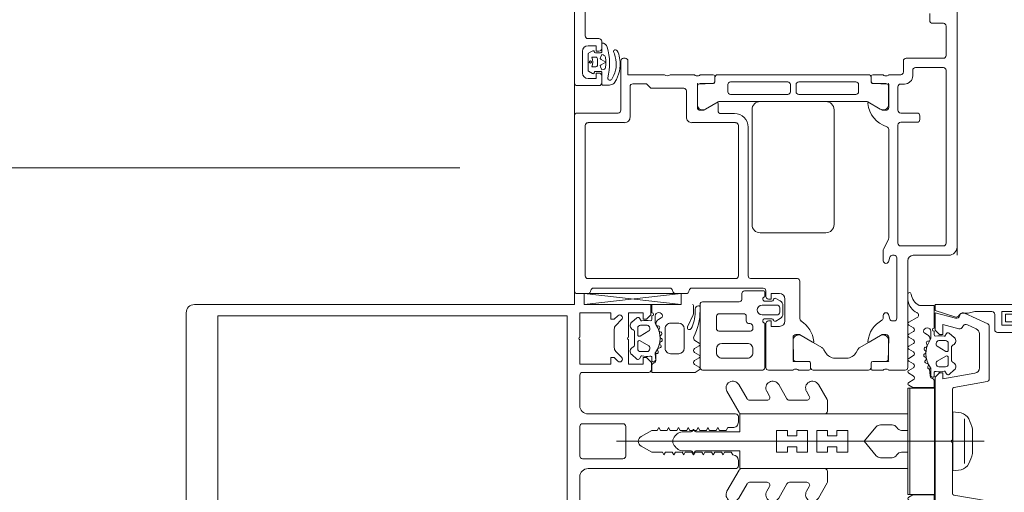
# Model space of a CAD drawing. Header units: centimetres. Extents: x -1631 to 1829, y -257 to 3158.
# Tile 17 of 129: x -574.12 to -556.11, y 1426.89 to 1435.53. Entities that reach past the tile are written whole.
import ezdxf

# ---------------------------------------------------------------- set-up
doc = ezdxf.new("R2010")
doc.units = ezdxf.units.CM
doc.linetypes.add('Dash', pattern=[60, 30, -30])
for name, color, linetype, lineweight in [('A-DETL', 90, 'Continuous', 9), ('A-DETL-GENF', 92, 'Continuous', 9), ('A-DOOR', 31, 'Continuous', 13), ('A-DOOR-HDLN', 31, 'Dash', 9), ('A-GLAZ-CWMG', 51, 'Continuous', 9)]:
    doc.layers.add(name, color=color, linetype=linetype, lineweight=lineweight)

# ---------------------------------------------------------------- blocks, each defined once
blk = doc.blocks.new('Rectangular Mullion - SI_CovCap-20mm_Mull-85mm-V15-6_piętro IV __13_80 m_ - stan projektowany')
at = {"layer": 'A-DETL-GENF'}
for p, q in [((2.35, 13.2), (-2.35, 13.2)), ((-2.5, 13.05), (-2.5, 11.668)), ((2.5, 11.668), (2.5, 13.05)), ((-2.5, 12.2), (-2.5, 6.54)), ((-2.29, 12.144), (-2.29, 6.54)), ((2.29, 12.2), (2.29, 6.54)), ((2.5, 12.2), (2.5, 6.54)), ((-1.26, 5.95), (-1.26, 4.74)), ((-0.32, 5.21), (-0.32, 5.95)), ((-0.27, 6), (0.27, 6)), ((0.32, 5.95), (0.32, 5.21)), ((1.26, 4.74), (1.26, 5.95)), ((-0.5, 3.15), (-0.5, 5.85)), ((0.5, 5.85), (0.5, 3.15)), ((-2.224, 5.235), (-2.118, 5.341)), ((-2.047, 5.37), (-1.713, 5.37)), ((-1.642, 5.341), (-1.536, 5.235)), ((0, 5.327), (0, -1.394)), ((1.536, 5.235), (1.642, 5.341)), ((1.713, 5.37), (2.047, 5.37)), ((2.118, 5.341), (2.224, 5.235)), ((-2.176, 5.051), (-2.258, 4.954)), ((-1.502, 4.954), (-1.584, 5.051)), ((0.27, 5.16), (-0.27, 5.16)), ((1.502, 4.954), (1.584, 5.051)), ((2.176, 5.051), (2.258, 4.954)), ((-2.12, 4.89), (-2.12, 4.77)), ((-1.95, 4.94), (-2.07, 4.94)), ((-2.016, 4.735), (-1.924, 4.895)), ((-1.765, 5), (-1.995, 5)), ((-1.836, 4.895), (-1.744, 4.735)), ((-1.69, 4.94), (-1.81, 4.94)), ((-1.64, 4.77), (-1.64, 4.89)), ((1.64, 4.77), (1.64, 4.89)), ((1.69, 4.94), (1.81, 4.94)), ((1.836, 4.895), (1.744, 4.735)), ((1.765, 5), (1.995, 5)), ((2.016, 4.735), (1.924, 4.895)), ((1.95, 4.94), (2.07, 4.94)), ((2.12, 4.89), (2.12, 4.77)), ((-2.07, 4.72), (-2.042, 4.72)), ((-1.718, 4.72), (-1.69, 4.72)), ((1.718, 4.72), (1.69, 4.72)), ((2.07, 4.72), (2.042, 4.72)), ((-2.35, 4.68), (-2.5, 4.68)), ((-2.23, 4.68), (-2.29, 4.68)), ((-2.29, 4.62), (-2.162, 4.62)), ((-2.227, 4.559), (-2.255, 4.51)), ((-2.107, 4.562), (-2.108, 4.577)), ((-2.048, 4.551), (-2.066, 4.54)), ((-1.997, 4.52), (-2.002, 4.533)), ((-1.933, 4.522), (-1.948, 4.508)), ((-1.877, 4.504), (-1.885, 4.517)), ((-1.816, 4.523), (-1.826, 4.506)), ((-1.756, 4.521), (-1.767, 4.531)), ((-1.702, 4.556), (-1.707, 4.536)), ((-1.646, 4.568), (-1.659, 4.575)), ((-1.464, 4.68), (-1.529, 4.68)), ((1.464, 4.68), (1.529, 4.68)), ((1.646, 4.568), (1.659, 4.575)), ((1.702, 4.556), (1.707, 4.536)), ((1.756, 4.521), (1.767, 4.531)), ((1.816, 4.523), (1.826, 4.506)), ((1.877, 4.504), (1.885, 4.517)), ((1.933, 4.522), (1.948, 4.508)), ((1.997, 4.52), (2.002, 4.533)), ((2.048, 4.551), (2.066, 4.54)), ((2.107, 4.562), (2.108, 4.577)), ((2.29, 4.62), (2.162, 4.62)), ((2.227, 4.559), (2.255, 4.51)), ((2.23, 4.68), (2.29, 4.68)), ((-2.16, 4.34), (-2.16, 4.19)), ((-1.7, 4.44), (-2.06, 4.44)), ((-1.6, 4.19), (-1.6, 4.34)), ((1.6, 4.19), (1.6, 4.34)), ((1.7, 4.44), (2.06, 4.44)), ((2.16, 4.34), (2.16, 4.19)), ((-0.075, 4.272), (-0.05, 4.287)), ((0.075, 4.272), (0.05, 4.287)), ((-2.31, 3.929), (-2.089, 4.027)), ((-2.06, 4.09), (-1.7, 4.09)), ((-0.175, 3.96), (-0.175, 4.099)), ((0.175, 3.96), (0.175, 4.099)), ((2.06, 4.09), (1.7, 4.09)), ((2.31, 3.929), (2.089, 4.027)), ((-2.48, 3.92), (-2.351, 3.92)), ((-2.476, 3.83), (-2.476, 3.82)), ((-2.355, 3.89), (-2.416, 3.89)), ((-1.843, 3.895), (-1.796, 3.815)), ((-1.744, 3.815), (-1.696, 3.899)), ((-1.625, 3.899), (-1.576, 3.815)), ((-1.524, 3.815), (-1.475, 3.899)), ((-1.404, 3.899), (-1.355, 3.815)), ((-0.21, 3.929), (-0.185, 3.943)), ((-0.185, 3.897), (-0.21, 3.911)), ((0.21, 3.929), (0.185, 3.943)), ((0.185, 3.897), (0.21, 3.911)), ((1.404, 3.899), (1.355, 3.815)), ((1.524, 3.815), (1.475, 3.899)), ((1.625, 3.899), (1.576, 3.815)), ((1.744, 3.815), (1.696, 3.899)), ((1.843, 3.895), (1.796, 3.815)), ((2.48, 3.92), (2.351, 3.92)), ((2.355, 3.89), (2.416, 3.89)), ((2.476, 3.83), (2.476, 3.82)), ((-0.913, 3.308), (-0.525, 3.084)), ((0.912, 3.308), (0.525, 3.084)), ((-0.775, 2.94), (-1.038, 3.092)), ((-0.35, 3.1), (-0.45, 3.1)), ((0.45, 3.1), (0.35, 3.1)), ((0.775, 2.94), (1.037, 3.092)), ((-0.75, 2.571), (-0.75, 2.897)), ((-0.5, 3.041), (-0.5, 1.52)), ((0.5, 3.041), (0.5, 1.52)), ((0.75, 2.571), (0.75, 2.897)), ((-0.913, 2.578), (-0.825, 2.528)), ((0.912, 2.578), (0.825, 2.528)), ((-0.775, 2.21), (-1.038, 2.362)), ((0.775, 2.21), (1.037, 2.362)), ((-0.75, 1.845), (-0.75, 2.167)), ((0.75, 1.845), (0.75, 2.167)), ((-0.913, 1.852), (-0.825, 1.802)), ((0.912, 1.852), (0.825, 1.802)), ((-0.762, 1.477), (-1.038, 1.636)), ((0.762, 1.477), (1.037, 1.636)), ((-0.55, 1.47), (-0.737, 1.47)), ((0.55, 1.47), (0.737, 1.47)), ((-0.3, 0.502), (-0.3, 0.287)), ((0.3, 0.502), (0.3, 0.287)), ((-2.175, -0.018), (-2.263, -0.17)), ((-2.073, -0.102), (-2.124, -0.017)), ((-1.955, -0.017), (-2.005, -0.102)), ((-1.853, -0.102), (-1.903, -0.017)), ((-1.736, -0.017), (-1.785, -0.102)), ((-1.634, -0.103), (-1.684, -0.017)), ((-1.516, -0.017), (-1.565, -0.102)), ((-1.414, -0.103), (-1.464, -0.017)), ((-1.296, -0.017), (-1.345, -0.103)), ((-1.196, -0.098), (-1.244, -0.017)), ((-1.075, -0.016), (-1.123, -0.099)), ((1.075, -0.016), (1.123, -0.099)), ((1.196, -0.098), (1.244, -0.017)), ((1.296, -0.017), (1.345, -0.103)), ((1.414, -0.103), (1.464, -0.017)), ((1.516, -0.017), (1.565, -0.102)), ((1.634, -0.103), (1.684, -0.017)), ((1.736, -0.017), (1.785, -0.102)), ((1.853, -0.102), (1.903, -0.017)), ((1.955, -0.017), (2.005, -0.102)), ((2.073, -0.102), (2.124, -0.017)), ((2.175, -0.018), (2.263, -0.17)), ((2.599, -0.001), (2.687, -0.001)), ((-1.975, -0.31), (-1.947, -0.359)), ((-1.786, -0.34), (-1.768, -0.351)), ((-1.722, -0.333), (-1.717, -0.32)), ((-1.668, -0.308), (-1.653, -0.322)), ((-1.605, -0.317), (-1.597, -0.304)), ((-1.546, -0.306), (-1.536, -0.323)), ((-1.487, -0.331), (-1.476, -0.321)), ((-1.427, -0.336), (-1.422, -0.356)), ((1.427, -0.336), (1.422, -0.356)), ((1.487, -0.331), (1.476, -0.321)), ((1.546, -0.306), (1.536, -0.323)), ((1.605, -0.317), (1.597, -0.304)), ((1.668, -0.308), (1.653, -0.322)), ((1.722, -0.333), (1.717, -0.32)), ((1.786, -0.34), (1.768, -0.351)), ((1.975, -0.31), (1.947, -0.359)), ((-1.882, -0.42), (-2.01, -0.42)), ((-2.01, -0.48), (-1.95, -0.48)), ((-1.828, -0.377), (-1.827, -0.362)), ((-1.79, -0.52), (-1.762, -0.52)), ((-1.736, -0.535), (-1.644, -0.695)), ((-1.556, -0.695), (-1.464, -0.535)), ((-1.438, -0.52), (-1.41, -0.52)), ((-1.379, -0.375), (-1.366, -0.368)), ((-1.249, -0.48), (-1.184, -0.48)), ((1.249, -0.48), (1.184, -0.48)), ((1.379, -0.375), (1.366, -0.368)), ((1.438, -0.52), (1.41, -0.52)), ((1.556, -0.695), (1.464, -0.535)), ((1.736, -0.535), (1.644, -0.695)), ((1.79, -0.52), (1.762, -0.52)), ((1.828, -0.377), (1.827, -0.362)), ((1.882, -0.42), (2.01, -0.42)), ((2.01, -0.48), (1.95, -0.48)), ((-1.84, -0.69), (-1.84, -0.57)), ((-1.36, -0.57), (-1.36, -0.69)), ((1.36, -0.57), (1.36, -0.69)), ((1.84, -0.69), (1.84, -0.57)), ((-1.978, -0.754), (-1.896, -0.851)), ((-1.67, -0.74), (-1.79, -0.74)), ((-1.715, -0.8), (-1.485, -0.8)), ((-1.41, -0.74), (-1.53, -0.74)), ((-1.304, -0.851), (-1.222, -0.754)), ((-1.09, -1.449), (-0.982, -0.84)), ((-0.953, -0.815), (-0.025, -0.815)), ((0.025, -0.815), (0.953, -0.815)), ((0.982, -0.84), (1.09, -1.449)), ((1.304, -0.851), (1.222, -0.754)), ((1.41, -0.74), (1.53, -0.74)), ((1.715, -0.8), (1.485, -0.8)), ((1.67, -0.74), (1.79, -0.74)), ((1.978, -0.754), (1.896, -0.851)), ((-2.344, -1.034), (-2.145, -1.461)), ((0.408, -1.036), (-0.408, -1.036)), ((2.145, -1.461), (2.344, -1.034)), ((-2.055, -1.252), (-2.131, -1.089)), ((-0.225, -1.183), (0.225, -1.183)), ((2.131, -1.089), (2.055, -1.252)), ((-1.342, -1.31), (-1.964, -1.31)), ((1.964, -1.31), (1.342, -1.31)), ((-2.32, -1.59), (-2.04, -1.59)), ((-2.1, -1.49), (-1.139, -1.49)), ((1.139, -1.49), (2.1, -1.49)), ((2.04, -1.59), (2.32, -1.59)), ((2.135, -2.195), (-2.135, -2.195)), ((2.35, -2.5), (-2.35, -2.5)), ((-2.125, -2.345), (2.125, -2.345))]:
    blk.add_line(p, q, dxfattribs=at)
at = {"layer": 'A-DETL-GENF', "flags": 128}
for points in [[(2.29, 11.668), (2.29, 12.62), (-2.29, 12.62), (-2.29, 11.668)], [(-2.5, 6.1), (-2.5, 6.379), (-2.5, 6.7)], [(2.29, 6.7), (2.29, 6.379), (2.29, 6.23), (1.12, 6.23), (-1.12, 6.23), (-2.29, 6.23), (-2.29, 6.379), (-2.29, 6.7)], [(2.5, 6.7), (2.5, 6.379), (2.5, 4.7), (2.31, 4.7), (2.23, 4.78), (2.23, 4.84), (2.35, 4.84), (2.35, 5.11), (1.905, 5.11)], [(-1.905, 6), (-2.35, 6), (-2.35, 5.43), (-2.23, 5.43), (-2.23, 5.37), (-2.295, 5.305)], [(-1.465, 5.305), (-1.53, 5.37), (-1.53, 5.43), (-1.41, 5.43), (-1.41, 6), (-1.855, 6)], [(-0.65, 6), (-1.12, 6), (-1.21, 6)], [(1.21, 6), (1.12, 6), (0.65, 6)], [(1.855, 6), (1.41, 6), (1.41, 5.43), (1.53, 5.43), (1.53, 5.37), (1.465, 5.305)], [(2.295, 5.305), (2.23, 5.37), (2.23, 5.43), (2.35, 5.43), (2.35, 6), (1.905, 6)], [(-1.905, 5.11), (-2.35, 5.11), (-2.35, 4.84), (-2.23, 4.84), (-2.23, 4.78), (-2.31, 4.7), (-2.5, 4.7)], [(-1.31, 4.69), (-1.44, 4.69), (-1.53, 4.78), (-1.53, 4.84), (-1.41, 4.84), (-1.41, 5.11), (-1.855, 5.11)], [(1.855, 5.11), (1.41, 5.11), (1.41, 4.84), (1.53, 4.84), (1.53, 4.78), (1.44, 4.69), (1.31, 4.69)], [(-2.25, 4.909), (-2.2, 4.88), (-2.2, 4.867)], [(-1.56, 4.867), (-1.56, 4.88), (-1.51, 4.909)], [(-0.087, 4.88), (-0.2, 4.684), (-0.2, 4.584), (-0.25, 4.555), (-0.2, 4.526), (-0.2, 4.404), (-0.25, 4.375), (-0.2, 4.346), (-0.2, 4.224), (-0.25, 4.195), (-0.2, 4.166), (-0.2, 4.044), (-0.25, 4.015), (-0.2, 3.986), (-0.2, 3.864), (-0.25, 3.835), (-0.2, 3.806), (-0.2, 3.684), (-0.25, 3.655), (-0.2, 3.626), (-0.2, 3.504), (-0.25, 3.475), (-0.2, 3.446), (-0.2, 3.324), (-0.25, 3.295), (-0.25, 3.2)], [(0.25, 3.2), (0.2, 3.229), (0.2, 3.351), (0.25, 3.38), (0.2, 3.409), (0.2, 3.531), (0.25, 3.56), (0.2, 3.589), (0.2, 3.711), (0.25, 3.74), (0.2, 3.769), (0.2, 3.891), (0.25, 3.92), (0.2, 3.949), (0.2, 4.071), (0.25, 4.1), (0.2, 4.129), (0.2, 4.251), (0.25, 4.28), (0.2, 4.309), (0.2, 4.431), (0.25, 4.46), (0.2, 4.489), (0.2, 4.684), (0.087, 4.88)], [(1.56, 4.867), (1.56, 4.88), (1.51, 4.909)], [(2.25, 4.909), (2.2, 4.88), (2.2, 4.867)], [(-1.605, 4.62), (-1.475, 4.61), (-1.602, 4.61), (-1.602, 4.594)], [(-1.303, 3.815), (-1.26, 3.89), (-1.26, 4.68), (-1.395, 4.68)], [(1.303, 3.815), (1.26, 3.89), (1.26, 4.68), (1.395, 4.68)], [(1.605, 4.62), (1.475, 4.61), (1.602, 4.61), (1.602, 4.594)], [(2.35, 4.68), (2.5, 4.68), (2.5, 3.94)], [(-0.264, 0.578), (0, 0.8), (0, 1.1), (-0.2, 1.1), (-0.2, 1.3), (-0.1, 1.3), (-0.1, 1.466), (-0.2, 1.466), (-0.2, 1.666), (0, 1.666), (0, 1.833), (-0.2, 1.833), (-0.2, 2.033), (-0.1, 2.033), (-0.1, 2.2), (-0.2, 2.2), (-0.2, 2.4), (0, 2.4), (0, 4.3), (0, 2.4), (0.2, 2.4), (0.2, 2.2), (0.1, 2.2), (0.1, 2.033), (0.2, 2.033), (0.2, 1.833), (0, 1.833), (0, 1.666), (0.2, 1.666), (0.2, 1.466), (0.1, 1.466), (0.1, 1.3), (0.2, 1.3), (0.2, 1.1), (0, 1.1), (0, 0.8), (0.264, 0.578)], [(-0.2, 0.113), (-0.2, 0), (-0.5, 0), (-0.5, 3.07), (-0.175, 3.07), (-0.175, 3.88)], [(0.2, 0.113), (0.2, 0), (0.5, 0), (0.5, 3.07), (0.175, 3.07), (0.175, 3.88)], [(-1.115, -0.48), (-0.98, -0.48), (-0.98, -0.09), (-1.023, -0.016)], [(1.115, -0.48), (0.98, -0.48), (0.98, -0.09), (1.023, -0.016)], [(-2.48, -0.211), (-2.48, -0.48), (-2.07, -0.48)], [(2.48, -0.211), (2.48, -0.48), (2.07, -0.48)], [(-2.5, -2.35), (-2.5, -0.5), (-2.39, -0.5), (-2.273, -0.858)], [(-2.058, -0.934), (-2.136, -0.64), (-1.95, -0.64), (-1.95, -0.58), (-2.03, -0.5), (-2.35, -0.5), (-2.25, -0.874)], [(-1.203, -0.42), (-1.325, -0.42), (-1.322, -0.394), (-1.195, -0.41)], [(1.244, -1.227), (1.14, -0.64), (1.25, -0.64), (1.25, -0.58), (1.17, -0.5), (-1.17, -0.5), (-1.25, -0.58), (-1.25, -0.64), (-1.14, -0.64), (-1.244, -1.227)], [(1.203, -0.42), (1.325, -0.42), (1.322, -0.394), (1.195, -0.41)], [(2.25, -0.874), (2.35, -0.5), (2.03, -0.5), (1.95, -0.58), (1.95, -0.64), (2.136, -0.64), (2.058, -0.934)], [(2.273, -0.858), (2.39, -0.5), (2.5, -0.5), (2.5, -2.35)], [(-1.92, -0.667), (-1.92, -0.68), (-1.97, -0.709)], [(-1.23, -0.709), (-1.28, -0.68), (-1.28, -0.667)], [(1.23, -0.709), (1.28, -0.68), (1.28, -0.667)], [(1.92, -0.667), (1.92, -0.68), (1.97, -0.709)], [(0.52, -0.974), (0.54, -0.821), (-0.54, -0.821), (-0.52, -0.974)], [(-2.34, -1.001), (-2.34, -1.106), (-2.37, -1.224), (-2.37, -1.539)], [(2.37, -1.54), (2.37, -1.224), (2.34, -1.106), (2.34, -1.001)], [(-1.99, -1.64), (-1.99, -1.99), (-2.12, -1.99), (-2.12, -1.72), (-2.37, -1.72), (-2.37, -2.35), (2.37, -2.35), (2.37, -1.72), (2.12, -1.72), (2.12, -1.99), (1.99, -1.99), (1.99, -1.64)], [(-2.185, -2.145), (-2.185, -1.785), (-2.325, -1.785), (-2.325, -2.145)], [(2.325, -2.145), (2.325, -1.785), (2.185, -1.785), (2.185, -2.145)]]:
    blk.add_lwpolyline(points, dxfattribs=at)
for points in [[(0.97, 0), (-0.97, 0), (-0.97, -0.04), (0.97, -0.04)], [(0.97, -0.04), (-0.97, -0.04), (-0.97, -0.49), (0.97, -0.49)]]:
    blk.add_lwpolyline(points, close=True, dxfattribs=at)
at = {"layer": 'A-DETL-GENF'}
for centre, radius, start, end in [((-2.35, 13.05), 0.15, 90, 180), ((2.35, 13.05), 0.15, 360, 90), ((-1.88, 5.994), 0.0256, 12.6804, 167.3196), ((-1.21, 5.95), 0.05, 90, 180), ((-0.65, 5.85), 0.15, 360, 90), ((-0.27, 5.95), 0.05, 90, 180), ((0.27, 5.95), 0.05, 0, 90), ((0.65, 5.85), 0.15, 90, 180), ((1.21, 5.95), 0.05, 0, 90), ((1.88, 5.994), 0.0256, 12.6804, 167.3196), ((-2.259, 5.27), 0.05, 135, 315), ((-2.047, 5.27), 0.1, 90, 135), ((-1.713, 5.27), 0.1, 45, 90), ((-1.501, 5.27), 0.05, 225, 45), ((1.501, 5.27), 0.05, 135, 315), ((1.713, 5.27), 0.1, 90, 135), ((2.047, 5.27), 0.1, 45, 90), ((2.259, 5.27), 0.05, 225, 45), ((-2.115, 5), 0.08, 22.6134, 140.0011), ((-1.88, 5.104), 0.0256, 12.6804, 167.3196), ((-1.645, 5), 0.08, 40.0008, 157.375), ((-0.27, 5.21), 0.05, 180, 270), ((0.27, 5.21), 0.05, 270, 0), ((1.645, 5), 0.08, 22.625, 139.9992), ((1.88, 5.104), 0.0256, 12.6804, 167.3196), ((2.115, 5), 0.08, 39.9989, 157.3866), ((-2.235, 4.935), 0.03, 140.0081, 239.9928), ((-1.896, 4.789), 0.314, 165.4957, 194.4999), ((-2.07, 4.89), 0.05, 89.9877, 180.0079), ((-1.995, 5.05), 0.05, 202.6202, 269.9974), ((-1.95, 4.91), 0.03, 329.9953, 90.0042), ((-1.81, 4.91), 0.03, 89.9965, 209.9951), ((-1.765, 5.05), 0.05, 269.9966, 337.3769), ((-1.69, 4.89), 0.05, 0.007, 89.9886), ((-1.864, 4.789), 0.314, 346.8002, 14.4808), ((-1.525, 4.935), 0.03, 299.9961, 40.0091), ((0, 4.83), 0.1, 30, 150), ((1.525, 4.935), 0.03, 139.9909, 240.0039), ((1.864, 4.789), 0.314, 165.5192, 193.1998), ((1.69, 4.89), 0.05, 90.0114, 179.993), ((1.765, 5.05), 0.05, 202.6231, 270.0034), ((1.81, 4.91), 0.03, 330.0049, 90.0035), ((1.95, 4.91), 0.03, 89.9958, 210.0047), ((1.995, 5.05), 0.05, 270.0026, 337.3798), ((2.07, 4.89), 0.05, 359.9921, 90.0123), ((1.896, 4.789), 0.314, 345.5001, 14.5043), ((2.235, 4.935), 0.03, 300.0072, 39.9919), ((-2.23, 4.71), 0.03, 270.903, 359.9793), ((-2.07, 4.77), 0.05, 179.9875, 270.008), ((-2.042, 4.75), 0.03, 269.9857, 330.0042), ((-1.718, 4.75), 0.03, 209.9928, 270.0084), ((-1.69, 4.77), 0.05, 270.0068, 359.9887), ((-1.529, 4.71), 0.03, 166.8002, 269.9978), ((-1.31, 4.74), 0.05, 270, 0), ((1.31, 4.74), 0.05, 180, 270), ((1.529, 4.71), 0.03, 270.0022, 13.1998), ((1.69, 4.77), 0.05, 180.0113, 269.9932), ((1.718, 4.75), 0.03, 269.9916, 330.0072), ((2.042, 4.75), 0.03, 209.9958, 270.0143), ((2.07, 4.77), 0.05, 269.992, 0.0125), ((2.23, 4.71), 0.03, 180.0207, 269.097), ((-2.29, 4.555), 0.065, 89.9978, 269.9978), ((-2.32, 4.68), 0.03, 179.9978, 359.9978), ((-2.29, 4.53), 0.04, 269.9978, 330.004), ((-2.141, 4.509), 0.1, 90.8249, 149.9955), ((-2.162, 4.57), 0.05, 54.9199, 89.9978), ((-2.142, 4.575), 0.0339, 3.0003, 90.8195), ((-1.88, 4.971), 0.44, 234.9199, 305.839), ((-2.08, 4.564), 0.0272, 183.0125, 299.9868), ((-2.032, 4.523), 0.0316, 18.0011, 119.9907), ((-1.969, 4.529), 0.03, 197.9969, 314.9972), ((-1.911, 4.499), 0.0316, 32.9873, 135.0068), ((-1.852, 4.521), 0.03, 212.9992, 329.9975), ((-1.788, 4.507), 0.0316, 48.0004, 149.9952), ((-1.736, 4.543), 0.03, 227.9949, 345.0023), ((-1.673, 4.548), 0.03, 63.0009, 164.9963), ((-1.632, 4.594), 0.03, 243.0068, 359.9866), ((-1.605, 4.59), 0.03, 89.9978, 125.839), ((-1.483, 4.653), 0.033, 269.9978, 54.9077), ((-1.475, 4.66), 0.05, 269.9889, 352.8241), ((-1.395, 4.65), 0.03, 90.0008, 172.8093), ((1.395, 4.65), 0.03, 7.1907, 89.9992), ((1.475, 4.66), 0.05, 187.1759, 270.0111), ((1.483, 4.653), 0.033, 125.0923, 270.0022), ((1.632, 4.594), 0.03, 180.0134, 296.9932), ((1.605, 4.59), 0.03, 54.161, 90.0022), ((1.88, 4.971), 0.44, 234.161, 305.0801), ((1.673, 4.548), 0.03, 15.0037, 116.9991), ((1.736, 4.543), 0.03, 194.9977, 312.0051), ((1.788, 4.507), 0.0316, 30.0048, 131.9996), ((1.852, 4.521), 0.03, 210.0025, 327.0008), ((1.911, 4.499), 0.0316, 44.9932, 147.0127), ((1.969, 4.529), 0.03, 225.0028, 342.0031), ((2.032, 4.523), 0.0316, 60.0093, 161.9989), ((2.08, 4.564), 0.0272, 240.0132, 356.9875), ((2.142, 4.575), 0.0339, 89.1805, 176.9997), ((2.162, 4.57), 0.05, 90.0022, 125.0801), ((2.141, 4.509), 0.1, 30.0045, 89.1751), ((2.29, 4.53), 0.04, 209.996, 270.0022), ((2.32, 4.68), 0.03, 180.0022, 0.0022), ((2.29, 4.555), 0.065, 270.0022, 90.0022), ((-2.06, 4.34), 0.1, 89.9978, 179.9978), ((-1.7, 4.34), 0.1, 359.9978, 89.9978), ((1.7, 4.34), 0.1, 90.0022, 180.0022), ((2.06, 4.34), 0.1, 0.0022, 90.0022), ((-2.06, 4.19), 0.1, 179.9978, 269.9978), ((-1.7, 4.19), 0.1, 269.9978, 359.9978), ((0.025, 4.099), 0.2, 120, 180), ((0, 4.2), 0.1, 90, 120), ((0, 4.2), 0.1, 60, 90), ((-0.025, 4.099), 0.2, 360, 60), ((1.7, 4.19), 0.1, 180.0022, 270.0022), ((2.06, 4.19), 0.1, 270.0022, 0.0022), ((-2.355, 4.52), 0.63, 269.9981, 298.0699), ((-2.075, 3.995), 0.035, 298.0726, 113.9962), ((2.075, 3.995), 0.035, 66.0038, 241.9274), ((2.355, 4.52), 0.63, 241.9301, 270.0019), ((-2.48, 3.94), 0.02, 180.0061, 269.9938), ((-2.416, 3.83), 0.06, 89.9876, 180.0101), ((-2.456, 3.82), 0.02, 179.9598, 270.0205), ((-2.389, 4.87), 1.07, 270.0066, 296.658), ((-2.351, 4.02), 0.1, 270.0023, 293.9916), ((-1.886, 3.868), 0.051, 31.8047, 116.6592), ((-1.77, 3.83), 0.03, 209.9942, 330.0014), ((-1.66, 3.879), 0.041, 29.9963, 149.9993), ((-1.55, 3.83), 0.03, 209.9942, 330.0014), ((-1.44, 3.879), 0.041, 30.003, 149.9925), ((-1.329, 3.83), 0.03, 209.9942, 330.0014), ((-0.205, 3.92), 0.01, 120.0303, 239.9802), ((-0.195, 3.96), 0.02, 300.0303, 360), ((-0.195, 3.88), 0.02, 360, 59.9802), ((0.195, 3.96), 0.02, 180, 239.9697), ((0.195, 3.88), 0.02, 120.0198, 180), ((0.205, 3.92), 0.01, 300.0198, 59.9697), ((1.329, 3.83), 0.03, 209.9986, 330.0058), ((1.44, 3.879), 0.041, 30.0075, 149.997), ((1.55, 3.83), 0.03, 209.9986, 330.0058), ((1.66, 3.879), 0.041, 30.0007, 150.0037), ((1.77, 3.83), 0.03, 209.9986, 330.0058), ((1.886, 3.868), 0.051, 63.3408, 148.1953), ((2.389, 4.87), 1.07, 243.342, 269.9934), ((2.351, 4.02), 0.1, 246.0084, 269.9977), ((2.416, 3.83), 0.06, 359.9899, 90.0124), ((2.456, 3.82), 0.02, 269.9795, 0.0402), ((2.48, 3.94), 0.02, 270.0062, 359.9939), ((-0.975, 3.2), 0.125, 60, 240), ((0.975, 3.2), 0.125, 300, 120), ((-0.55, 3.041), 0.05, 0, 60), ((-0.45, 3.15), 0.05, 180, 270), ((-0.35, 3.2), 0.1, 270, 0), ((0.35, 3.2), 0.1, 180, 270), ((0.45, 3.15), 0.05, 270, 360), ((0.55, 3.041), 0.05, 120, 180), ((-0.8, 2.897), 0.05, 360, 60), ((0.8, 2.897), 0.05, 120, 180), ((-0.975, 2.47), 0.125, 60, 240), ((-0.8, 2.571), 0.05, 240, 360), ((0.8, 2.571), 0.05, 180, 300), ((0.975, 2.47), 0.125, 300, 120), ((-0.8, 2.167), 0.05, 0, 60), ((0.8, 2.167), 0.05, 120, 180), ((-0.975, 1.744), 0.125, 60, 240), ((-0.8, 1.845), 0.05, 240, 0), ((0.8, 1.845), 0.05, 180, 300), ((0.975, 1.744), 0.125, 300, 120), ((-0.737, 1.52), 0.05, 240, 270), ((-0.55, 1.52), 0.05, 270, 360), ((0.55, 1.52), 0.05, 180, 270), ((0.737, 1.52), 0.05, 270, 300), ((-0.2, 0.502), 0.1, 130, 180), ((0.2, 0.502), 0.1, 0, 50), ((-0.2, 0.287), 0.1, 180, 240), ((-0.3, 0.113), 0.1, 360, 60), ((0.3, 0.113), 0.1, 120, 180), ((0.2, 0.287), 0.1, 300, 360), ((-2.687, -0.031), 0.03, 89.9022, 261.6433), ((-2.733, -0.343), 0.286, 27.5921, 81.6433), ((-2.614, -0.291), 0.291, 25.3637, 80.4545), ((-2.306, -0.145), 0.05, 205.3637, 330.1649), ((-2.149, -0.033), 0.03, 30.7154, 150.1649), ((-2.039, -0.078), 0.0417, 215.132, 324.868), ((-1.929, -0.032), 0.03, 30.5887, 149.5346), ((-1.819, -0.078), 0.0415, 215.012, 324.988), ((-1.71, -0.032), 0.03, 30.1448, 149.5346), ((-1.6, -0.077), 0.043, 217.8436, 323.8234), ((-1.49, -0.032), 0.03, 30.3449, 149.5346), ((-1.38, -0.079), 0.0419, 215.4665, 324.6999), ((-1.27, -0.033), 0.03, 30.3446, 149.7685), ((-1.159, -0.08), 0.0416, 206.9541, 331.568), ((-1.049, -0.031), 0.03, 29.7965, 150.132), ((1.049, -0.031), 0.03, 29.868, 150.2035), ((1.159, -0.08), 0.0416, 208.432, 333.0459), ((1.27, -0.033), 0.03, 30.2315, 149.6554), ((1.38, -0.079), 0.0419, 215.3001, 324.5335), ((1.49, -0.032), 0.03, 30.4654, 149.6551), ((1.6, -0.077), 0.043, 216.1766, 322.1564), ((1.71, -0.032), 0.03, 30.4654, 149.8552), ((1.819, -0.078), 0.0415, 215.012, 324.988), ((1.929, -0.032), 0.03, 30.4654, 149.4113), ((2.039, -0.078), 0.0417, 215.132, 324.868), ((2.149, -0.033), 0.03, 29.8351, 149.2846), ((2.306, -0.145), 0.05, 209.8351, 334.6363), ((2.614, -0.291), 0.291, 99.5455, 154.6363), ((2.733, -0.343), 0.286, 98.3567, 152.4079), ((2.599, -0.201), 0.2, 90.0978, 99.5455), ((2.687, -0.031), 0.03, 278.3567, 90.0978), ((-2.01, -0.355), 0.065, 90, 270), ((-2.01, -0.33), 0.04, 29.9937, 90), ((-1.861, -0.309), 0.1, 210.0023, 269.1728), ((-1.6, -0.771), 0.44, 54.1588, 125.0779), ((-1.8, -0.364), 0.0272, 60.011, 176.9853), ((-1.752, -0.323), 0.0316, 240.007, 341.9967), ((-1.689, -0.329), 0.03, 45.0005, 162.0009), ((-1.631, -0.299), 0.0316, 224.991, 327.0104), ((-1.572, -0.321), 0.03, 30.0003, 146.9985), ((-1.508, -0.307), 0.0316, 210.0026, 311.9974), ((-1.456, -0.343), 0.03, 14.9955, 132.0028), ((-1.393, -0.348), 0.03, 195.0015, 296.9968), ((1.6, -0.771), 0.44, 54.9221, 125.8412), ((1.393, -0.348), 0.03, 243.0032, 344.9985), ((1.456, -0.343), 0.03, 47.9972, 165.0045), ((1.508, -0.307), 0.0316, 228.0026, 329.9974), ((1.572, -0.321), 0.03, 33.0015, 149.9997), ((1.631, -0.299), 0.0316, 212.9896, 315.009), ((1.689, -0.329), 0.03, 17.9991, 134.9995), ((1.752, -0.323), 0.0316, 198.0033, 299.993), ((1.8, -0.364), 0.0272, 3.0147, 119.989), ((1.861, -0.309), 0.1, 270.8272, 329.9977), ((2.01, -0.33), 0.04, 90, 150.0063), ((2.01, -0.355), 0.065, 270, 90), ((-2.04, -0.48), 0.03, 0, 180), ((-1.95, -0.51), 0.03, 0.0185, 89.0948), ((-1.616, -0.589), 0.314, 165.4979, 194.5021), ((-1.882, -0.37), 0.05, 270, 305.0779), ((-1.862, -0.375), 0.0339, 269.1783, 356.9975), ((-1.79, -0.57), 0.05, 89.9897, 180.0103), ((-1.762, -0.55), 0.03, 29.9936, 90.0121), ((-1.438, -0.55), 0.03, 89.9893, 150.005), ((-1.41, -0.57), 0.05, 0.009, 89.991), ((-1.352, -0.394), 0.03, 0.0112, 116.991), ((-1.325, -0.39), 0.03, 234.1588, 270), ((-1.584, -0.589), 0.314, 345.517, 13.1975), ((-1.249, -0.51), 0.03, 90, 193.1975), ((-1.203, -0.453), 0.033, 305.0901, 90), ((-1.195, -0.46), 0.05, 7.1737, 90.0088), ((-1.115, -0.45), 0.03, 187.1885, 269.997), ((1.115, -0.45), 0.03, 270.003, 352.8115), ((1.195, -0.46), 0.05, 89.9912, 172.8263), ((1.203, -0.453), 0.033, 90, 234.9099), ((1.249, -0.51), 0.03, 346.8025, 90), ((1.584, -0.589), 0.314, 166.8025, 194.483), ((1.352, -0.394), 0.03, 63.009, 179.9888), ((1.325, -0.39), 0.03, 270, 305.8412), ((1.41, -0.57), 0.05, 90.009, 179.991), ((1.438, -0.55), 0.03, 29.995, 90.0107), ((1.762, -0.55), 0.03, 89.9879, 150.0064), ((1.79, -0.57), 0.05, 359.9897, 90.0103), ((1.862, -0.375), 0.0339, 183.0025, 270.8217), ((1.882, -0.37), 0.05, 234.9221, 270), ((1.95, -0.51), 0.03, 90.9052, 179.9815), ((1.616, -0.589), 0.314, 345.4979, 14.5021), ((2.04, -0.48), 0.03, 0, 180), ((-1.955, -0.735), 0.03, 120.0049, 219.9897), ((-1.79, -0.69), 0.05, 179.9899, 270.0101), ((-1.67, -0.71), 0.03, 269.9936, 30.0024), ((-1.53, -0.71), 0.03, 150.0027, 270.0013), ((-1.41, -0.69), 0.05, 270.0092, 359.9908), ((-1.245, -0.735), 0.03, 319.9887, 60.0017), ((1.245, -0.735), 0.03, 119.9983, 220.0113), ((1.41, -0.69), 0.05, 180.0092, 269.9908), ((1.53, -0.71), 0.03, 269.9987, 29.9973), ((1.67, -0.71), 0.03, 149.9976, 270.0064), ((1.79, -0.69), 0.05, 269.9899, 0.0101), ((1.955, -0.735), 0.03, 320.0103, 59.9951), ((-2.34, -0.88), 0.07, 300.0064, 18), ((-2.308, -0.89), 0.06, 278.4417, 15), ((-1.835, -0.8), 0.08, 219.9967, 337.3844), ((-1.715, -0.85), 0.05, 90.0003, 157.3776), ((-1.485, -0.85), 0.05, 22.6209, 90.0012), ((-1.365, -0.8), 0.08, 202.6228, 319.9969), ((-0.953, -0.845), 0.03, 90, 170), ((0, -0.821), 0.0256, 12.6804, 167.3196), ((0.953, -0.845), 0.03, 10, 90), ((1.365, -0.8), 0.08, 220.0031, 337.3772), ((1.485, -0.85), 0.05, 89.9988, 157.3791), ((1.715, -0.85), 0.05, 22.6224, 89.9997), ((1.835, -0.8), 0.08, 202.6156, 320.0033), ((2.308, -0.89), 0.06, 165, 261.5583), ((2.34, -0.88), 0.07, 162, 239.9983), ((-2.29, -1.009), 0.06, 98.4417, 205), ((-2.27, -1.001), 0.07, 120.0064, 180), ((-2.077, -1.064), 0.06, 108.8192, 205), ((-2.116, -0.95), 0.06, 288.8192, 15), ((-0.307, -0.921), 0.22, 193.9707, 242.728), ((0.307, -0.921), 0.22, 297.2746, 346.0268), ((2.116, -0.95), 0.06, 165, 251.1808), ((2.077, -1.064), 0.06, 335, 71.1808), ((2.29, -1.009), 0.06, 335, 81.5583), ((2.27, -1.001), 0.07, 0, 59.9983), ((-1.964, -1.21), 0.1, 205, 270), ((-1.342, -1.21), 0.1, 270, 350), ((0, -0.291), 0.921, 243.7078, 255.8284), ((0, -0.291), 0.92, 284.1683, 296.293), ((1.342, -1.21), 0.1, 190, 270), ((1.964, -1.21), 0.1, 270, 335), ((-2.319, -1.539), 0.0512, 180.5709, 268.6482), ((-2.1, -1.44), 0.05, 205, 270), ((-2.04, -1.64), 0.05, 0, 90.0001), ((-1.139, -1.44), 0.05, 270, 350), ((1.139, -1.44), 0.05, 190, 270), ((2.04, -1.64), 0.05, 89.9981, 180.0017), ((2.1, -1.44), 0.05, 270, 335), ((2.32, -1.54), 0.0498, 269.8262, 0.1735), ((-2.125, -2.145), 0.2, 179.9718, 270.0352), ((-2.135, -2.145), 0.0499, 179.8796, 270.0225), ((2.125, -2.144), 0.2, 270.0295, 359.9723), ((2.135, -2.144), 0.0501, 270.0875, 359.9336), ((-2.35, -2.35), 0.15, 179.9938, 270.0062), ((2.35, -2.35), 0.15, 270.0494, 359.9506)]:
    blk.add_arc(centre, radius, start, end, dxfattribs=at)
blk = doc.blocks.new('Schueco_FWS_ADS-70-HD_inw_Family-01 - FWS SI insert unit-2308021-6_piętro IV __13_80 m_ - stan projektowany')
at = {"layer": 'A-DETL-GENF'}
for p, q in [((-48.75, 6.1), (48.75, 6.1)), ((47.85, -0.9), (-47.85, -0.9))]:
    blk.add_line(p, q, dxfattribs=at)
at = {"layer": 'A-DOOR'}
for p, q in [((-48.55, 6.05), (-48.55, 5.851)), ((-45.3, 6.1), (-48.5, 6.1)), ((-45.25, 5.3), (-45.25, 6.05)), ((-44.75, 5.65), (-44.75, 6.05)), ((-44.12, 5.95), (-44.52, 5.95)), ((-48.55, 4.147), (-48.75, 5.922)), ((-48.51, 5.802), (-48.49, 5.798)), ((-48.277, 5.85), (-48.277, 3.15)), ((-45.477, 5.9), (-48.227, 5.9)), ((-45.426, 5.18), (-45.426, 5.85)), ((-44.484, 5.838), (-44.53, 5.766)), ((-44.171, 5.848), (-44.467, 5.848)), ((-44.409, 5.778), (-44.409, 5.708)), ((-44.229, 5.708), (-44.229, 5.778)), ((-44.114, 5.763), (-44.153, 5.837)), ((-43.89, 5.85), (-43.89, 5.65)), ((-43.3, 5.9), (-43.84, 5.9)), ((-48.45, 5.749), (-48.45, 4.352)), ((-44.509, 5.599), (-44.723, 5.599)), ((-44.57, 5.6), (-44.7, 5.6)), ((-44.489, 5.715), (-44.489, 5.619)), ((-44.379, 5.678), (-44.259, 5.678)), ((-44.148, 5.619), (-44.148, 5.714)), ((-43.971, 5.599), (-44.128, 5.599)), ((-43.94, 5.6), (-44.07, 5.6)), ((-44.046, 5.501), (-44.045, 5.501)), ((-44.3, 5.25), (-45.2, 5.25)), ((-44.145, 5.378), (-44.17, 5.367)), ((-44.767, 5.08), (-45.327, 5.08)), ((-44.25, 5.17), (-44.25, 5.2)), ((-44.55, 3.9), (-44.55, 4.35)), ((-48.55, 4.25), (-48.55, 4.052)), ((-48.49, 4.303), (-48.51, 4.299)), ((-48.51, 4.003), (-48.49, 3.999)), ((-45.327, 4.05), (-44.847, 4.05)), ((-48.75, 3.8), (-49.9, 3.8)), ((-48.45, 3.95), (-48.45, 2.644)), ((-45.426, 3.15), (-45.426, 3.95)), ((-45.109, 3.849), (-44.761, 3.849)), ((-44.711, 3.799), (-44.711, 3.559)), ((-44.57, 3.827), (-44.57, 3.873)), ((-44.55, 3.562), (-44.55, 3.8)), ((-49.95, 3.755), (-49.95, 2.668)), ((-48.7, 3.088), (-48.7, 3.755)), ((-45.048, 3.47), (-45.18, 3.699)), ((-49.56, 3.5), (-49.63, 3.5)), ((-49.24, 3.459), (-49.24, 2.875)), ((-48.965, 3.5), (-49.186, 3.5)), ((-48.92, 3.004), (-48.92, 3.45)), ((-45.21, 3.47), (-45.074, 3.47)), ((-45.041, 0.756), (-45.041, 3.445)), ((-44.681, 3.529), (-44.6, 3.529)), ((-44.678, 3.532), (-44.58, 3.532)), ((-44.55, 3.479), (-44.55, 0.721)), ((-49.73, 3.4), (-49.73, 2.934)), ((-49.46, 2.934), (-49.46, 3.4)), ((-45.26, 3.17), (-45.26, 3.42)), ((-44.861, 3.292), (-44.731, 3.292)), ((-48.227, 3.1), (-45.477, 3.1)), ((-44.911, 2.197), (-44.911, 3.242)), ((-44.681, 3.242), (-44.681, 2.197)), ((-49.1, 2.884), (-49.1, 2.914)), ((-49.046, 2.954), (-48.965, 2.954)), ((-48.55, 3.034), (-48.659, 3.034)), ((-48.5, 2.644), (-48.5, 2.989)), ((-48.228, 2.92), (-45.51, 2.92)), ((-49.63, 2.834), (-49.56, 2.834)), ((-49.186, 2.834), (-49.145, 2.834)), ((-48.277, 2.017), (-48.277, 2.88)), ((-47.29, 2.85), (-45.19, 2.85)), ((-49.95, 2.547), (-49.95, 2.1)), ((-49.909, 2.614), (-49.089, 2.614)), ((-49.1, 2.597), (-49.9, 2.597)), ((-49.01, 2.61), (-49.01, 2.486)), ((-48.94, 2.664), (-48.94, 2.394)), ((-48.76, 2.394), (-48.76, 2.664)), ((-48.69, 2.488), (-48.69, 2.61)), ((-48.611, 2.614), (-48.53, 2.614)), ((-48.5, 2.597), (-48.6, 2.597)), ((-47.44, 1.5), (-47.44, 2.7)), ((-45.04, 2.7), (-45.04, 1.5)), ((-49.052, 2.413), (-49.007, 2.334)), ((-48.89, 2.344), (-48.81, 2.344)), ((-48.685, 2.334), (-48.64, 2.413)), ((-48.65, 2.247), (-49.05, 2.247)), ((-48.92, 2.284), (-48.772, 2.284)), ((-49.95, 2), (-49.95, 1.812)), ((-49.93, 2.073), (-49.93, 2.027)), ((-49.791, 1.809), (-49.791, 2.049)), ((-49.741, 2.099), (-49.391, 2.099)), ((-44.911, 1.995), (-44.911, 0.95)), ((-44.731, 2.147), (-44.861, 2.147)), ((-44.731, 2.045), (-44.861, 2.045)), ((-44.681, 0.95), (-44.681, 1.995)), ((-49.321, 1.946), (-49.538, 1.571)), ((-49.007, 1.977), (-48.325, 1.977)), ((-49.95, 0.721), (-49.95, 1.729)), ((-49.92, 1.782), (-49.822, 1.782)), ((-49.9, 1.779), (-49.821, 1.779)), ((-49.576, 1.534), (-49.628, 1.504)), ((-49.73, 1.33), (-49.73, 1.12)), ((-45.19, 1.35), (-47.29, 1.35)), ((-49.629, 0.946), (-49.575, 0.915)), ((-49.537, 0.878), (-49.321, 0.504)), ((-45.178, 0.504), (-45.047, 0.731)), ((-44.861, 0.9), (-44.731, 0.9)), ((-49.95, 0.45), (-49.95, 0.638)), ((-49.92, 0.668), (-49.822, 0.668)), ((-49.821, 0.671), (-49.9, 0.671)), ((-49.791, 0.401), (-49.791, 0.641)), ((-44.711, 0.641), (-44.711, 0.401)), ((-44.601, 0.671), (-44.681, 0.671)), ((-44.678, 0.668), (-44.58, 0.668)), ((-44.55, 0.638), (-44.55, 0.45)), ((-49.93, 0.377), (-49.93, 0.423)), ((-48.993, 0.45), (-48.95, 0.45)), ((-47.95, 0.45), (-47.762, 0.45)), ((-47.739, 0.445), (-47.561, 0.355)), ((-44.57, 0.423), (-44.57, 0.377)), ((-49.95, 0.05), (-49.95, 0.35)), ((-49.391, 0.351), (-49.741, 0.351)), ((-49.05, 0.283), (-49.05, 0.25)), ((-48.95, 0.35), (-49.016, 0.33)), ((-49, 0.2), (-47.9, 0.2)), ((-47.884, 0.33), (-47.95, 0.35)), ((-47.85, 0.25), (-47.85, 0.283)), ((-47.538, 0.35), (-45.55, 0.35)), ((-44.761, 0.351), (-45.108, 0.351)), ((-44.55, 0.35), (-44.55, 0.13)), ((-47.68, 0.13), (-47.68, -0.65)), ((-45.47, 0.18), (-47.63, 0.18)), ((-45.42, -0.17), (-45.42, 0.13)), ((-45.25, 0.13), (-45.25, -0.17)), ((-44.77, 0.18), (-45.2, 0.18)), ((-44.72, 0.06), (-44.72, 0.13)), ((-44.5, 0.08), (-44.3, 0.08)), ((-44.25, 0.03), (-44.25, -0.65)), ((-47.95, 0), (-49.9, 0)), ((-47.85, -0.75), (-47.85, -0.1)), ((-44.47, -0.09), (-44.57, -0.09)), ((-44.42, -0.65), (-44.42, -0.14)), ((-45.3, -0.22), (-45.37, -0.22)), ((-43.61, -0.65), (-43.61, -0.45)), ((-43.56, -0.4), (-43.43, -0.4)), ((-47.63, -0.7), (-44.47, -0.7)), ((-44.2, -0.7), (-43.66, -0.7)), ((-42.8, -0.9), (-47.7, -0.9))]:
    blk.add_line(p, q, dxfattribs=at)
at = {"layer": 'A-DOOR', "flags": 128}
for points in [[(-44.7, 6.1), (-37.45, 6.1), (-37.45, 5.76), (-37.56, 5.65), (-37.62, 5.65), (-37.62, 5.8)], [(-48.75, 4.147), (-48.75, 5.922), (-48.55, 5.922), (-48.55, 4.147), (-48.75, 4.147), (-48.55, 5.922)], [(-44.62, 5.85), (-44.62, 5.7), (-44.52, 5.7), (-44.52, 5.65)], [(-44.12, 5.65), (-44.12, 5.7), (-44.02, 5.7), (-44.02, 5.85)], [(-44.406, 5.624), (-44.459, 5.599), (-44.447, 5.55)], [(-44.271, 5.611), (-44.319, 5.526), (-44.367, 5.611)], [(-44.191, 5.564), (-44.188, 5.572), (-44.178, 5.599), (-44.233, 5.624)], [(-44.743, 5.578), (-44.743, 5.478), (-44.74, 5.457)], [(-44.556, 5.376), (-44.597, 5.397), (-44.629, 5.416)], [(-44.42, 5.528), (-44.366, 5.524), (-44.29, 5.526), (-44.233, 5.532)], [(-44.711, 5.378), (-44.704, 5.369), (-44.638, 5.331), (-44.591, 5.31), (-44.539, 5.291), (-44.487, 5.275), (-44.434, 5.266), (-44.379, 5.262)], [(-44.55, 4.45), (-44.55, 5.12), (-44.3, 5.12)], [(-44.796, 4.1), (-44.796, 4.7), (-44.716, 4.78), (-44.716, 5.03)], [(-45.062, 3.491), (-45.2, 3.73), (-45.2, 3.8)], [(-45.15, 3.85), (-44.72, 3.85), (-44.708, 3.562)], [(-49.15, 2.347), (-49.15, 2.497), (-49.05, 2.497), (-49.05, 2.547)], [(-48.65, 2.547), (-48.65, 2.497), (-48.55, 2.497), (-48.55, 2.347)], [(-49.792, 1.812), (-49.792, 2.088), (-49.35, 2.1)], [(-49.3, 2.05), (-49.3, 1.98), (-49.438, 1.741)], [(-49.792, 0.638), (-49.792, 0.362), (-49.35, 0.35)], [(-49.3, 0.4), (-49.3, 0.47), (-49.438, 0.709)], [(-45.061, 0.71), (-45.2, 0.47), (-45.2, 0.4)], [(-45.15, 0.35), (-44.72, 0.35), (-44.708, 0.638)]]:
    blk.add_lwpolyline(points, dxfattribs=at)
blk.add_lwpolyline([(-44.329, 5.823), (-44.336, 5.816), (-44.339, 5.806), (-44.336, 5.796), (-44.329, 5.789), (-44.319, 5.786), (-44.309, 5.789), (-44.302, 5.796), (-44.299, 5.806), (-44.302, 5.816), (-44.309, 5.823), (-44.319, 5.826)], close=True, dxfattribs=at)
at = {"layer": 'A-DOOR'}
for centre, radius, start, end in [((-48.5, 6.05), 0.05, 90.0034, 179.9966), ((-45.3, 6.05), 0.05, 0.0003, 89.9997), ((-44.7, 6.05), 0.05, 90.0033, 179.9967), ((-44.52, 5.85), 0.1, 90.0028, 179.9972), ((-44.12, 5.85), 0.1, 0.0006, 89.9994), ((-48.5, 5.851), 0.05, 180, 258.7505), ((-48.5, 5.749), 0.05, 360, 78.7505), ((-48.227, 5.85), 0.05, 89.9942, 180.0058), ((-45.477, 5.85), 0.05, 0.0006, 89.9994), ((-44.513, 5.755), 0.0204, 149.54, 281.4298), ((-44.467, 5.829), 0.0194, 89.3559, 150.2801), ((-44.319, 6.024), 0.262, 249.9155, 290.0845), ((-44.171, 5.829), 0.0195, 25.7729, 91.3605), ((-43.84, 5.85), 0.05, 90.0011, 179.9989), ((-44.7, 5.65), 0.05, 180.0015, 269.9985), ((-44.723, 5.579), 0.0198, 90.1002, 181.0494), ((-44.57, 5.65), 0.05, 269.9997, 0.0021), ((-44.509, 5.715), 0.0199, 359.7384, 89.9724), ((-44.509, 5.618), 0.0198, 269.9314, 0.6442), ((-44.379, 5.708), 0.03, 180.0006, 270.0002), ((-44.393, 5.596), 0.03, 29.2633, 115.2539), ((-44.245, 5.596), 0.03, 65.3847, 150.7367), ((-44.259, 5.708), 0.03, 270.0002, 0.0011), ((-44.128, 5.714), 0.0203, 90.7563, 179.5315), ((-44.128, 5.618), 0.0198, 179.4155, 270.2997), ((-44.132, 5.754), 0.0202, 280.671, 26.1989), ((-44.07, 5.65), 0.05, 180, 270), ((-44.072, 5.598), 0.101, 285.2654, 0.3883), ((-43.94, 5.65), 0.05, 269.9997, 0.0003), ((-44.511, 5.496), 0.232, 189.6838, 210.5094), ((-44.613, 5.451), 0.0381, 84.0481, 245.7166), ((-44.347, 6.454), 1, 254.8052, 287.5325), ((-44.418, 5.558), 0.03, 193.8461, 266.4935), ((-44.238, 5.582), 0.05, 275.8441, 338.8235), ((-45.2, 5.3), 0.05, 179.9993, 270.0007), ((-44.379, 5.713), 0.38, 242.3164, 270.0234), ((-44.356, 5.845), 0.513, 267.4113, 291.2554), ((-44.351, 5.813), 0.552, 267.0632, 295.426), ((-44.3, 5.2), 0.05, 359.9965, 90.007), ((-44.129, 5.347), 0.0351, 295.7331, 115.7331), ((-45.327, 5.18), 0.1, 179.9991, 270.0004), ((-44.767, 5.03), 0.05, 0.0035, 89.9956), ((-44.3, 5.17), 0.05, 269.9965, 0.0087), ((-48.5, 4.352), 0.05, 281.2495, 360), ((-44.497, 4.4), 0.0725, 136.3948, 223.6052), ((-48.5, 4.25), 0.05, 101.2495, 180), ((-48.5, 4.052), 0.05, 180, 258.7505), ((-48.5, 3.95), 0.05, 360, 78.7505), ((-45.327, 3.95), 0.1, 90, 180), ((-44.847, 4.1), 0.05, 269.9939, 0.0009), ((-49.9, 3.75), 0.05, 90.0028, 174.7063), ((-48.75, 3.75), 0.05, 5.2934, 90.0014), ((-45.15, 3.8), 0.05, 90, 180), ((-45.094, 3.75), 0.1, 98.2097, 211.0525), ((-44.761, 3.799), 0.05, 359.9997, 90), ((-44.72, 3.838), 0.012, 0, 90), ((-44.542, 3.873), 0.0279, 106.4199, 181.1646), ((-44.542, 3.827), 0.0279, 178.8371, 253.5754), ((-49.63, 3.4), 0.1, 89.9998, 180.0002), ((-49.56, 3.4), 0.1, 0.0002, 90.0002), ((-49.191, 3.45), 0.05, 84.7051, 169.4131), ((-48.97, 3.45), 0.05, 359.9999, 84.7054), ((-45.21, 3.42), 0.05, 90, 180), ((-45.074, 3.484), 0.0138, 270, 30), ((-45.108, 3.438), 0.0682, 5.9052, 27.989), ((-44.68, 3.56), 0.0311, 182.0507, 267.9493), ((-44.678, 3.562), 0.03, 180, 270), ((-44.6, 3.479), 0.05, 359.9997, 90.0003), ((-44.58, 3.562), 0.03, 270, 360), ((-44.861, 3.242), 0.05, 90, 180), ((-44.731, 3.242), 0.05, 360, 90), ((-48.65, 3.083), 0.05, 174.7074, 259.4113), ((-48.227, 3.15), 0.05, 180, 270), ((-45.51, 3.17), 0.25, 270, 0), ((-45.477, 3.15), 0.05, 270.0035, 359.9965), ((-49.63, 2.934), 0.1, 179.9997, 270.0003), ((-49.56, 2.934), 0.1, 269.9996, 0), ((-49.15, 2.884), 0.05, 275.2938, 359.9995), ((-49.051, 2.904), 0.05, 84.7063, 169.4124), ((-48.97, 3.004), 0.05, 275.2946, 0.0001), ((-48.55, 2.984), 0.05, 5.2951, 89.9997), ((-48.228, 2.87), 0.05, 90, 168.4444), ((-49.191, 2.884), 0.05, 190.5873, 275.2939), ((-48.85, 2.664), 0.09, 0, 180), ((-47.29, 2.7), 0.15, 89.9985, 180.0015), ((-45.19, 2.7), 0.15, 359.9971, 90.0029), ((-49.9, 2.663), 0.05, 174.7038, 259.4139), ((-49.9, 2.547), 0.05, 89.9946, 180.0054), ((-49.1, 2.547), 0.05, 0, 90), ((-49.049, 2.614), 0.0397, 353.4883, 180.4578), ((-48.651, 2.614), 0.0397, 359.5422, 186.5117), ((-48.6, 2.547), 0.05, 90, 180), ((-48.53, 2.644), 0.03, 270, 0), ((-48.5, 2.647), 0.05, 270, 356.7462), ((-49.05, 2.347), 0.1, 180, 270), ((-49.026, 2.428), 0.03, 105.0005, 209.9994), ((-49.041, 2.487), 0.0311, 283.0138, 358.4783), ((-48.89, 2.394), 0.05, 180.0233, 269.9767), ((-48.81, 2.394), 0.05, 270.0221, 359.9777), ((-48.66, 2.488), 0.03, 180, 264.5886), ((-48.666, 2.428), 0.03, 329.9999, 84.5886), ((-48.65, 2.347), 0.1, 270, 360), ((-48.92, 2.384), 0.1, 209.9997, 270.0003), ((-48.772, 2.384), 0.1, 269.9996, 330.0004), ((-44.861, 2.197), 0.05, 180, 270), ((-44.731, 2.197), 0.05, 270, 0), ((-49.958, 2.073), 0.0279, 358.8354, 73.5801), ((-49.958, 2.027), 0.0279, 286.4246, 1.1629), ((-49.78, 2.088), 0.012, 90, 180), ((-49.741, 2.049), 0.05, 89.9997, 180.0003), ((-49.406, 2), 0.1, 327.273, 81.8184), ((-49.35, 2.05), 0.05, 0, 90), ((-48.325, 2.027), 0.05, 270, 348.4444), ((-44.861, 1.995), 0.05, 90, 180), ((-44.731, 1.995), 0.05, 0, 90), ((-49.92, 1.812), 0.03, 180, 270), ((-49.822, 1.812), 0.03, 270, 0), ((-49.821, 1.809), 0.03, 270, 360), ((-49.474, 2.218), 0.5, 275.6226, 328.129), ((-49.007, 1.927), 0.05, 90, 148.129), ((-49.9, 1.729), 0.05, 90, 180), ((-49.426, 1.734), 0.0138, 150, 275.6226), ((-49.53, 1.33), 0.2, 119.3064, 180), ((-49.625, 1.621), 0.1, 299.3064, 330), ((-47.29, 1.5), 0.15, 180.0019, 269.9981), ((-45.19, 1.5), 0.15, 270.0004, 359.9996), ((-49.53, 1.12), 0.2, 180, 240.4316), ((-49.624, 0.828), 0.1, 30, 60.4316), ((-44.861, 0.95), 0.05, 180, 270), ((-44.731, 0.95), 0.05, 270, 0), ((-49.9, 0.721), 0.05, 180, 270), ((-49.426, 0.716), 0.0138, 84.3774, 210), ((-49.474, 0.232), 0.5, 29.1136, 84.3774), ((-45.026, 0.232), 0.5, 95.6317, 162.2549), ((-45.074, 0.716), 0.0139, 335.9423, 95.6317), ((-45.091, 0.756), 0.05, 330, 360), ((-44.6, 0.721), 0.05, 269.0112, 359.9918), ((-49.92, 0.638), 0.03, 90, 180), ((-49.822, 0.638), 0.03, 360, 90), ((-49.821, 0.641), 0.03, 0, 90), ((-44.681, 0.641), 0.03, 90, 180), ((-44.678, 0.638), 0.03, 90, 180), ((-44.58, 0.638), 0.03, 0, 90), ((-49.958, 0.423), 0.0279, 358.8371, 73.5754), ((-49.958, 0.377), 0.0279, 286.4199, 1.1646), ((-49.78, 0.362), 0.012, 180, 270), ((-49.741, 0.401), 0.05, 179.9997, 270.0003), ((-49.406, 0.45), 0.1, 278.1816, 32.727), ((-49.35, 0.4), 0.05, 270, 360), ((-48.993, 0.5), 0.05, 209.1274, 270), ((-48.95, 0.4), 0.05, 270, 90), ((-47.95, 0.4), 0.05, 90, 270), ((-47.762, 0.4), 0.05, 63.5083, 90), ((-45.55, 0.4), 0.05, 270.4175, 342.2549), ((-45.15, 0.4), 0.05, 179.9988, 270.0012), ((-45.094, 0.45), 0.0999, 147.2184, 261.8726), ((-44.761, 0.401), 0.05, 269.9997, 0.0003), ((-44.72, 0.362), 0.012, 270, 360), ((-44.542, 0.423), 0.0279, 106.4246, 181.1629), ((-44.542, 0.377), 0.0279, 178.8354, 253.5801), ((-49, 0.283), 0.05, 108.316, 180), ((-49, 0.25), 0.05, 179.9983, 270.0009), ((-47.9, 0.25), 0.05, 269.9957, 0.0009), ((-47.9, 0.283), 0.05, 360, 71.684), ((-47.538, 0.4), 0.05, 243.4309, 270), ((-49.9, 0.05), 0.05, 179.9974, 270.0026), ((-47.63, 0.13), 0.05, 90, 180), ((-45.47, 0.13), 0.05, 359.9996, 90.0004), ((-45.2, 0.13), 0.05, 89.9983, 180), ((-44.77, 0.13), 0.05, 359.9965, 90.0026), ((-44.57, 0.06), 0.15, 179.9997, 270.0015), ((-44.5, 0.13), 0.05, 180.0009, 270.0017), ((-44.3, 0.03), 0.05, 359.9983, 90), ((-47.95, -0.1), 0.1, 0.0029, 89.9975), ((-45.37, -0.17), 0.05, 180.0017, 269.9939), ((-45.3, -0.17), 0.05, 269.9965, 0.0079), ((-44.47, -0.14), 0.05, 359.9965, 90.0017), ((-43.56, -0.45), 0.05, 90.0009, 179.9991), ((-47.63, -0.65), 0.05, 180.0028, 269.9972), ((-44.47, -0.65), 0.05, 269.9983, 360), ((-44.2, -0.65), 0.05, 180.0009, 269.9991), ((-43.66, -0.65), 0.05, 270.0035, 359.9965), ((-47.7, -0.75), 0.15, 179.9984, 270.0005)]:
    blk.add_arc(centre, radius, start, end, dxfattribs=at)
at = {"layer": 'A-DOOR-HDLN'}
blk.add_line((-46.25, 98.194), (-46.25, 7.1), dxfattribs=at)
blk.add_arc((-46.25, 7.1), 91.094, 0, 90, dxfattribs=at)

msp = doc.modelspace()

# ---------------------------------------------------------------- linework, layer by layer
at = {"layer": 'A-DETL', "linetype": 'Dash', "lineweight": 25}
msp.add_open_spline([(-561.623, 233.023), (-511.606, 233.023), (-497.781, 233.023), (-439.123, 233.023), (-439.123, 251.363), (-439.123, 296.623), (-439.123, 1289.326), (-439.123, 1326.281), (-439.123, 1329.11), (-439.123, 1432.79), (-439.123, 1435.619), (-439.123, 1472.575), (-476.079, 1472.575), (-478.908, 1472.575), (-555.623, 1472.575)], degree=3, knots=[0, 0, 0, 0, 1.339676, 2.332925, 3.669947, 15.221807, 26.977257, 38.268666, 39.837617, 41.033347, 42.602298, 43.441538, 44.280778, 45.554838, 45.554838, 45.554838, 45.554838], dxfattribs=at)

# ---------------------------------------------------------------- block references
at = {"layer": 'A-DOOR', "rotation": 90.0000000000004}
msp.add_blockref('Schueco_FWS_ADS-70-HD_inw_Family-01 - FWS SI insert unit-2308021-6_piętro IV __13_80 m_ - stan projektowany', (-557.873, 1479.076), dxfattribs=at)
at = {"layer": 'A-GLAZ-CWMG', "extrusion": (0, 0, -1), "rotation": 269.9999999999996}
msp.add_blockref('Rectangular Mullion - SI_CovCap-20mm_Mull-85mm-V15-6_piętro IV __13_80 m_ - stan projektowany', (557.873, 1427.826), dxfattribs=at)

doc.saveas('drawing.dxf')
